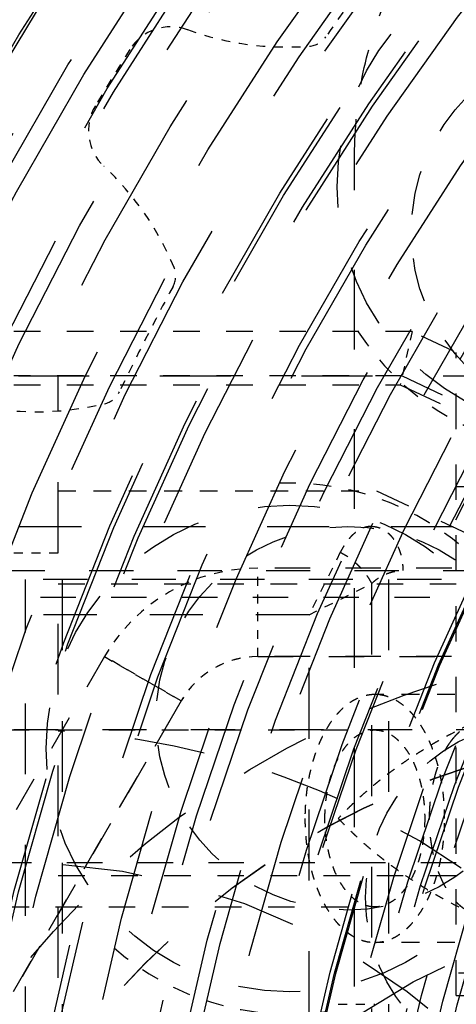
# Model space of a CAD drawing. Header units: millimetres. Extents: x 14186 to 17588, y 1400 to 3805.
# Tile 175 of 256: x 16373 to 16378, y 2726 to 2737. Entities that reach past the tile are written whole.
import ezdxf

# ---------------------------------------------------------------- set-up
doc = ezdxf.new("R2010")
doc.units = ezdxf.units.MM
doc.linetypes.add('HIDDEN', pattern=[0.2, 0.1, -0.1])
for name, color, linetype in [('1_17', 7, 'Continuous'), ('1_32', 7, 'Continuous'), ('1_35', 7, 'Continuous'), ('1_38', 7, 'Continuous'), ('1_40', 7, 'Continuous'), ('1_51', 7, 'Continuous'), ('1_6', 7, 'Continuous'), ('1_80', 7, 'Continuous'), ('1_80_15', 7, 'Continuous'), ('1_80_153', 7, 'Continuous'), ('1_80_5', 7, 'Continuous'), ('1_80_55', 7, 'Continuous'), ('1_80_71', 7, 'Continuous'), ('DEFAULT_2', 8, 'HIDDEN'), ('SHELL_52', 7, 'Continuous')]:
    doc.layers.add(name, color=color, linetype=linetype)
doc.layers.add('dim', color=82, linetype='Continuous', lineweight=9)
doc.styles.get("Standard").update_dxf_attribs({"font": 'arial.ttf'})
doc.dimstyles.new('ISO-25', dxfattribs={"dimtxt": 2.5, "dimasz": 2.5, "dimexe": 1.25, "dimexo": 0.625, "dimtad": 1, "dimtxsty": 'Standard', "dimcen": 2.5, "dimadec": 0, "dimazin": 0, "dimtfac": 1, "dimtmove": 0, "dimatfit": 3, "dimfxl": 1, "dimarcsym": 0})

# ---------------------------------------------------------------- blocks, each defined once
blk = doc.blocks.new('*D24')
at = {"layer": 'Defpoints', "color": 0, "transparency": 16777216}
for p in [(16328.859, 2985.593), (16472.816, 2454.767)]:
    blk.add_point(p, dxfattribs=at)
at = {"layer": 'dim', "color": 0, "linetype": 'Continuous', "lineweight": -2, "transparency": 16777216}
for p, q in [((16322.578, 3008.756), (16316.296, 3031.92)), ((16328.859, 2985.593), (16472.816, 2454.767)), ((16510.019, 2317.586), (16479.098, 2431.603))]:
    blk.add_line(p, q, dxfattribs=at)
at = {"layer": 'dim', "color": 0, "transparency": 16777216}
for points in [[(16326.438, 3009.803), (16318.717, 3007.709), (16328.859, 2985.593)], [(16482.958, 2432.65), (16475.237, 2430.556), (16472.816, 2454.767)]]:
    blk.add_solid(points, dxfattribs=at)
at = {"layer": 'dim', "color": 0, "transparency": 16777216, "insert": (16518.28, 2368.594), "char_height": 30, "attachment_point": 5, "rotation": 285.1733}
blk.add_mtext('360%%D', dxfattribs=at)
blk = doc.blocks.new('*D27')
at = {"layer": 'Defpoints', "color": 0, "transparency": 16777216}
for p in [(17053.851, 3119.687), (16297.825, 2320.672)]:
    blk.add_point(p, dxfattribs=at)
at = {"layer": 'dim', "color": 0, "linetype": 'Continuous', "lineweight": -2, "transparency": 16777216}
for p, q in [((17253.469, 3330.657), (17070.346, 3137.12)), ((16297.825, 2320.672), (17053.851, 3119.687)), ((16281.33, 2303.239), (16264.835, 2285.806))]:
    blk.add_line(p, q, dxfattribs=at)
at = {"layer": 'dim', "color": 0, "transparency": 16777216}
for points in [[(17067.44, 3139.87), (17073.251, 3134.371), (17053.851, 3119.687)], [(16278.424, 2305.989), (16284.235, 2300.49), (16297.825, 2320.672)]]:
    blk.add_solid(points, dxfattribs=at)
at = {"layer": 'dim', "color": 0, "transparency": 16777216, "insert": (17191.287, 3297.171), "char_height": 30, "attachment_point": 5, "rotation": 46.5835}
blk.add_mtext('∅1100', dxfattribs=at)
blk = doc.blocks.new('*D28')
at = {"layer": 'Defpoints', "color": 0, "transparency": 16777216}
for p in [(17217.995, 2998.669), (16133.681, 2441.691)]:
    blk.add_point(p, dxfattribs=at)
at = {"layer": 'dim', "color": 0, "linetype": 'Continuous', "lineweight": -2, "transparency": 16777216}
for p, q in [((17380.14, 3081.958), (17239.343, 3009.635)), ((16133.681, 2441.691), (17217.995, 2998.669)), ((16112.333, 2430.725), (16090.984, 2419.759))]:
    blk.add_line(p, q, dxfattribs=at)
at = {"layer": 'dim', "color": 0, "transparency": 16777216}
for points in [[(17237.515, 3013.193), (17241.17, 3006.077), (17217.995, 2998.669)], [(16110.505, 2434.283), (16114.16, 2427.167), (16133.681, 2441.691)]]:
    blk.add_solid(points, dxfattribs=at)
at = {"layer": 'dim', "color": 0, "transparency": 16777216, "insert": (17310.293, 3070.985), "char_height": 30, "attachment_point": 5, "rotation": 27.1882}
blk.add_mtext('∅1219', dxfattribs=at)

msp = doc.modelspace()

# ---------------------------------------------------------------- linework, layer by layer
for centre, radius in [((16675.838, 2720.18), 609.5), ((16675.838, 2720.18), 550), ((16400.838, 2720.18), 275)]:
    msp.add_circle(centre, radius)
at = {"layer": '1_17', "color": 8, "linetype": 'HIDDEN', "ltscale": 44}
msp.add_circle((16400.838, 2720.18), 55, dxfattribs=at)
at = {"layer": '1_17', "color": 8, "linetype": 'HIDDEN', "ltscale": 43}
msp.add_circle((16400.838, 2720.18), 54.5, dxfattribs=at)
at = {"layer": '1_17', "color": 8, "linetype": 'HIDDEN', "ltscale": 38}
msp.add_circle((16400.838, 2720.18), 47, dxfattribs=at)
at = {"layer": '1_17', "color": 8, "linetype": 'HIDDEN', "ltscale": 37}
for radius in [46.9, 46.8, 46.143, 46]:
    msp.add_circle((16400.838, 2720.18), radius, dxfattribs=at)
at = {"layer": '1_17', "color": 8, "linetype": 'HIDDEN', "ltscale": 36}
msp.add_circle((16400.838, 2720.18), 45, dxfattribs=at)
at = {"layer": '1_17', "color": 8, "linetype": 'HIDDEN', "ltscale": 35}
msp.add_circle((16400.838, 2720.18), 44.4, dxfattribs=at)
at = {"layer": '1_17', "color": 8, "linetype": 'HIDDEN', "ltscale": 34}
msp.add_circle((16400.838, 2720.18), 42.9, dxfattribs=at)
at = {"layer": '1_32', "color": 8, "linetype": 'HIDDEN', "ltscale": 21}
for radius in [26, 25.7]:
    msp.add_circle((16400.838, 2720.18), radius, dxfattribs=at)
at = {"layer": '1_32', "color": 8, "linetype": 'HIDDEN', "ltscale": 20}
msp.add_circle((16400.838, 2720.18), 25, dxfattribs=at)
at = {"layer": '1_32', "color": 8, "linetype": 'HIDDEN', "ltscale": 19}
for radius in [24.35, 24]:
    msp.add_circle((16400.838, 2720.18), radius, dxfattribs=at)
at = {"layer": '1_35', "color": 8, "linetype": 'HIDDEN', "ltscale": 23}
msp.add_circle((16400.838, 2720.18), 29, dxfattribs=at)
at = {"layer": '1_35', "color": 8, "linetype": 'HIDDEN', "ltscale": 21}
msp.add_circle((16400.838, 2720.18), 26.35, dxfattribs=at)
at = {"layer": '1_38', "color": 8, "linetype": 'HIDDEN', "ltscale": 22}
msp.add_circle((16400.838, 2720.18), 27.183, dxfattribs=at)
at = {"layer": '1_38', "color": 8, "linetype": 'HIDDEN', "ltscale": 20}
for radius in [25.558, 25.531, 25.066, 25.016]:
    msp.add_circle((16400.838, 2720.18), radius, dxfattribs=at)
at = {"layer": '1_40', "color": 8, "linetype": 'HIDDEN', "ltscale": 22}
msp.add_circle((16400.838, 2720.18), 27, dxfattribs=at)
at = {"layer": '1_51', "color": 8, "linetype": 'HIDDEN', "ltscale": 33}
for radius in [41.9, 41.4]:
    msp.add_circle((16400.838, 2720.18), radius, dxfattribs=at)
at = {"layer": '1_51', "color": 8, "linetype": 'HIDDEN', "ltscale": 31}
msp.add_circle((16400.838, 2720.18), 38.657, dxfattribs=at)
at = {"layer": '1_51', "color": 8, "linetype": 'HIDDEN', "ltscale": 27}
for radius in [34, 33.5]:
    msp.add_circle((16400.838, 2720.18), radius, dxfattribs=at)
at = {"layer": '1_51', "color": 8, "linetype": 'HIDDEN', "ltscale": 26}
msp.add_circle((16400.838, 2720.18), 32.5, dxfattribs=at)
at = {"layer": '1_51', "color": 8, "linetype": 'HIDDEN', "ltscale": 29}
msp.add_arc((16400.838, 2720.18), 38, 356.25, 341.25, dxfattribs=at)
at = {"layer": '1_51', "color": 8, "linetype": 'HIDDEN', "ltscale": 25}
msp.add_arc((16400.838, 2720.18), 33, 356.25, 341.25, dxfattribs=at)
at = {"layer": '1_6', "color": 8, "linetype": 'HIDDEN', "ltscale": 19}
msp.add_circle((16400.838, 2720.18), 24, dxfattribs=at)
at = {"layer": '1_80', "color": 8, "linetype": 'HIDDEN', "ltscale": 19}
msp.add_circle((16400.838, 2720.18), 24.35, dxfattribs=at)
at = {"layer": '1_80_15', "color": 8, "linetype": 'HIDDEN', "ltscale": 7}
msp.add_circle((16379.392, 2735.318), 2.75, dxfattribs=at)
at = {"layer": '1_80_153', "color": 8, "linetype": 'HIDDEN', "ltscale": 34}
for radius in [42.5, 42]:
    msp.add_circle((16400.838, 2720.18), radius, dxfattribs=at)
at = {"layer": '1_80_153', "color": 8, "linetype": 'HIDDEN', "ltscale": 28}
msp.add_circle((16400.838, 2720.18), 35.3, dxfattribs=at)
at = {"layer": '1_80_153', "color": 8, "linetype": 'HIDDEN', "ltscale": 27}
for radius in [34, 33.5]:
    msp.add_circle((16400.838, 2720.18), radius, dxfattribs=at)
at = {"layer": '1_80_153', "color": 8, "linetype": 'HIDDEN', "ltscale": 26}
msp.add_circle((16400.838, 2720.18), 33, dxfattribs=at)
at = {"layer": '1_80_153', "color": 8, "linetype": 'HIDDEN', "ltscale": 25}
for radius in [31.33, 30.83]:
    msp.add_circle((16400.838, 2720.18), radius, dxfattribs=at)
at = {"layer": '1_80_5', "color": 8, "linetype": 'HIDDEN', "ltscale": 19}
msp.add_circle((16400.838, 2720.18), 24.35, dxfattribs=at)
at = {"layer": '1_80_55', "color": 8, "linetype": 'HIDDEN', "ltscale": 7}
msp.add_circle((16376.103, 2728.97), 2.75, dxfattribs=at)
at = {"layer": '1_80_55', "color": 8, "linetype": 'HIDDEN', "ltscale": 5}
msp.add_circle((16376.761, 2729.311), 2.166, dxfattribs=at)
at = {"layer": '1_80_71', "color": 8, "linetype": 'HIDDEN', "ltscale": 5}
msp.add_circle((16379.646, 2734.808), 2.166, dxfattribs=at)
at = {"layer": 'DEFAULT_2', "color": 8, "linetype": 'HIDDEN', "ltscale": 9}
msp.add_line((16376.838, 2704.68), (16376.838, 2735.68), dxfattribs=at)
at = {"layer": 'DEFAULT_2', "color": 8, "linetype": 'HIDDEN', "ltscale": 3}
for p, q in [((16377.488, 2733.68), (16372.988, 2733.68)), ((16377.376, 2733.18), (16372.988, 2733.18)), ((16372.988, 2733.08), (16377.354, 2733.08)), ((16373.488, 2730.83), (16377.988, 2730.83)), ((16377.988, 2727.53), (16373.488, 2727.53))]:
    msp.add_line(p, q, dxfattribs=at)
at = {"layer": 'DEFAULT_2', "color": 8, "linetype": 'HIDDEN', "ltscale": 0.4}
for q in [(16377.354, 2733.08), (16377.376, 2733.18)]:
    msp.add_line((16377.488, 2733.68), q, dxfattribs=at)
at = {"layer": 'DEFAULT_2', "color": 8, "linetype": 'HIDDEN', "ltscale": 4}
for p, q in [((16385.2, 2730.065), (16377.488, 2733.68)), ((16377.988, 2726.18), (16377.988, 2733.446)), ((16377.087, 2731.88), (16383.688, 2728.786)), ((16385.936, 2731.008), (16375.745, 2731.008)), ((16370.088, 2730.68), (16377.988, 2730.68)), ((16374.013, 2730.008), (16368.918, 2721.182)), ((16385.935, 2730.008), (16375.745, 2730.008)), ((16375.746, 2730.009), (16385.937, 2730.009)), ((16369.783, 2720.682), (16374.879, 2729.508)), ((16374.88, 2729.509), (16369.785, 2720.684)), ((16377.988, 2727.68), (16370.088, 2727.68)), ((16377.988, 2726.18), (16385.488, 2726.18))]:
    msp.add_line(p, q, dxfattribs=at)
at = {"layer": 'DEFAULT_2', "color": 8, "linetype": 'HIDDEN', "ltscale": 8}
for p, q in [((16369.839, 2733.181), (16391.839, 2733.181)), ((16373.488, 2707.18), (16373.488, 2733.18)), ((16373.12, 2709.48), (16373.12, 2730.88)), ((16373.533, 2730.88), (16373.533, 2709.48)), ((16377.223, 2730.88), (16377.223, 2709.48))]:
    msp.add_line(p, q, dxfattribs=at)
at = {"layer": 'DEFAULT_2', "color": 8, "linetype": 'HIDDEN', "ltscale": 5}
for p, q in [((16377.376, 2733.18), (16385.488, 2729.378)), ((16377.354, 2733.08), (16385.488, 2729.267)), ((16382.82, 2730.88), (16373.12, 2730.88)), ((16385.488, 2729.18), (16371.588, 2729.18))]:
    msp.add_line(p, q, dxfattribs=at)
at = {"layer": 'DEFAULT_2', "color": 8, "linetype": 'HIDDEN', "ltscale": 2}
for p, q in [((16373.488, 2731.88), (16377.087, 2731.88)), ((16377.988, 2731.93), (16380.613, 2731.93)), ((16380.37, 2729.58), (16377.067, 2729.58)), ((16380.37, 2726.78), (16377.067, 2726.78)), ((16380.613, 2726.43), (16377.988, 2726.43))]:
    msp.add_line(p, q, dxfattribs=at)
at = {"layer": 'DEFAULT_2', "color": 8, "linetype": 'HIDDEN'}
msp.add_line((16371.588, 2731.18), (16373.488, 2731.18), dxfattribs=at)
at = {"layer": 'DEFAULT_2', "color": 8, "linetype": 'HIDDEN', "ltscale": 0.001}
for p, q in [((16375.746, 2731.009), (16375.745, 2731.008)), ((16374.013, 2730.008), (16374.014, 2730.009))]:
    msp.add_line(p, q, dxfattribs=at)
at = {"layer": 'DEFAULT_2', "color": 8, "linetype": 'HIDDEN', "ltscale": 0.7}
for p, q in [((16375.745, 2730.008), (16375.745, 2731.008)), ((16375.746, 2730.009), (16375.746, 2731.009)), ((16374.013, 2730.008), (16374.879, 2729.508)), ((16374.88, 2729.509), (16374.014, 2730.009))]:
    msp.add_line(p, q, dxfattribs=at)
at = {"layer": 'DEFAULT_2', "color": 8, "linetype": 'HIDDEN', "ltscale": 45}
msp.add_circle((16400.838, 2720.18), 56, dxfattribs=at)
at = {"layer": 'DEFAULT_2', "color": 8, "linetype": 'HIDDEN', "ltscale": 44}
for radius in [55.5, 55]:
    msp.add_circle((16400.838, 2720.18), radius, dxfattribs=at)
at = {"layer": 'DEFAULT_2', "color": 8, "linetype": 'HIDDEN', "ltscale": 43}
msp.add_circle((16400.838, 2720.18), 54.5, dxfattribs=at)
at = {"layer": 'DEFAULT_2', "color": 8, "linetype": 'HIDDEN', "ltscale": 38}
for radius in [48, 47.707, 47.5, 47]:
    msp.add_circle((16400.838, 2720.18), radius, dxfattribs=at)
at = {"layer": 'DEFAULT_2', "color": 8, "linetype": 'HIDDEN', "ltscale": 37}
for radius in [46.9, 45.793]:
    msp.add_circle((16400.838, 2720.18), radius, dxfattribs=at)
at = {"layer": 'DEFAULT_2', "color": 8, "linetype": 'HIDDEN', "ltscale": 36}
for radius in [45.5, 45, 44.5]:
    msp.add_circle((16400.838, 2720.18), radius, dxfattribs=at)
at = {"layer": 'DEFAULT_2', "color": 8, "linetype": 'HIDDEN', "ltscale": 35}
for radius in [44, 43.8]:
    msp.add_circle((16400.838, 2720.18), radius, dxfattribs=at)
at = {"layer": 'DEFAULT_2', "color": 8, "linetype": 'HIDDEN', "ltscale": 34}
msp.add_circle((16400.838, 2720.18), 42.5, dxfattribs=at)
at = {"layer": 'DEFAULT_2', "color": 8, "linetype": 'HIDDEN', "ltscale": 33}
msp.add_circle((16400.838, 2720.18), 41.9, dxfattribs=at)
at = {"layer": 'DEFAULT_2', "color": 8, "linetype": 'HIDDEN', "ltscale": 29}
for radius in [36.931, 36.436, 35.75]:
    msp.add_circle((16400.838, 2720.18), radius, dxfattribs=at)
at = {"layer": 'DEFAULT_2', "color": 8, "linetype": 'HIDDEN', "ltscale": 28}
for radius in [35.3, 35.252, 35.25, 35.221, 35]:
    msp.add_circle((16400.838, 2720.18), radius, dxfattribs=at)
at = {"layer": 'DEFAULT_2', "color": 8, "linetype": 'HIDDEN', "ltscale": 27}
for radius in [34, 33.5]:
    msp.add_circle((16400.838, 2720.18), radius, dxfattribs=at)
at = {"layer": 'DEFAULT_2', "color": 8, "linetype": 'HIDDEN', "ltscale": 26}
for radius in [33.086, 33, 32.995, 32.5, 32.25, 32]:
    msp.add_circle((16400.838, 2720.18), radius, dxfattribs=at)
at = {"layer": 'DEFAULT_2', "color": 8, "linetype": 'HIDDEN', "ltscale": 25}
for radius in [31.85, 31.639, 31.25, 30.995]:
    msp.add_circle((16400.838, 2720.18), radius, dxfattribs=at)
at = {"layer": 'DEFAULT_2', "color": 8, "linetype": 'HIDDEN', "ltscale": 24}
for radius in [30.5, 30, 29.7, 29.5]:
    msp.add_circle((16400.838, 2720.18), radius, dxfattribs=at)
at = {"layer": 'DEFAULT_2', "color": 8, "linetype": 'HIDDEN', "ltscale": 23}
for radius in [29.05, 29, 28.75, 28.7, 28.5]:
    msp.add_circle((16400.838, 2720.18), radius, dxfattribs=at)
at = {"layer": 'DEFAULT_2', "color": 8, "linetype": 'HIDDEN', "ltscale": 22}
for radius in [28, 27.916, 27.5, 27.183, 27]:
    msp.add_circle((16400.838, 2720.18), radius, dxfattribs=at)
at = {"layer": 'DEFAULT_2', "color": 8, "linetype": 'HIDDEN', "ltscale": 21}
for radius in [26.833, 26.5, 26]:
    msp.add_circle((16400.838, 2720.18), radius, dxfattribs=at)
at = {"layer": 'DEFAULT_2', "color": 8, "linetype": 'HIDDEN', "ltscale": 20}
for radius in [25.558, 25.531, 25.066, 25.016, 25, 24.667, 24.5]:
    msp.add_circle((16400.838, 2720.18), radius, dxfattribs=at)
at = {"layer": 'DEFAULT_2', "color": 8, "linetype": 'HIDDEN', "ltscale": 19}
for radius in [24.3, 24.124, 24, 23.75, 23.584, 23.45]:
    msp.add_circle((16400.838, 2720.18), radius, dxfattribs=at)
at = {"layer": 'DEFAULT_2', "color": 8, "linetype": 'HIDDEN', "ltscale": 8}
msp.add_circle((16380.838, 2720.18), 10, dxfattribs=at)
at = {"layer": 'DEFAULT_2', "color": 8, "linetype": 'HIDDEN', "ltscale": 5}
msp.add_circle((16378.963, 2727.287), 2, dxfattribs=at)
at = {"layer": 'DEFAULT_2', "color": 8, "linetype": 'HIDDEN', "ltscale": 7}
for centre in [(16380.837, 2720.179), (16380.839, 2720.182)]:
    msp.add_circle(centre, 9, dxfattribs=at)
at = {"layer": 'DEFAULT_2', "color": 8, "linetype": 'HIDDEN', "ltscale": 13}
msp.add_circle((16380.836, 2720.178), 7, dxfattribs=at)
at = {"layer": 'DEFAULT_2', "color": 8, "linetype": 'HIDDEN', "ltscale": 31}
msp.add_arc((16400.838, 2720.18), 56.5, 236.727, 123.273, dxfattribs=at)
at = {"layer": 'DEFAULT_2', "color": 8, "linetype": 'HIDDEN', "ltscale": 27}
for radius in [50.5, 50]:
    msp.add_arc((16400.838, 2720.18), radius, 238.9973, 121.0027, dxfattribs=at)
at = {"layer": 'DEFAULT_2', "color": 8, "linetype": 'HIDDEN', "ltscale": 29}
for radius in [49, 48.5]:
    msp.add_arc((16400.838, 2720.18), radius, 225.4807, 134.5193, dxfattribs=at)
at = {"layer": 'DEFAULT_2', "color": 8, "linetype": 'HIDDEN', "ltscale": 12}
msp.add_arc((16400.838, 2720.18), 36.25, 105.0899, 254.9101, dxfattribs=at)
at = {"layer": 'DEFAULT_2', "color": 8, "linetype": 'HIDDEN', "ltscale": 24}
msp.add_arc((16400.838, 2720.18), 32.475, 194.0749, 165.9251, dxfattribs=at)
at = {"layer": 'DEFAULT_2', "color": 8, "linetype": 'HIDDEN'}
for centre, radius, start, end in [((16400.838, 2720.18), 29.58, 142.7255, 145.3146), ((16376.068, 2740.171), 3.275, 250.0598, 274.5378), ((16371.772, 2733.153), 3.275, 22.482, 46.9803), ((16373.246, 2736.05), 3.275, 259.1015, 283.5354), ((16375.745, 2729.008), 2, 90, 150)]:
    msp.add_arc(centre, radius, start, end, dxfattribs=at)
at = {"layer": 'DEFAULT_2', "color": 8, "linetype": 'HIDDEN', "ltscale": 0.5}
for centre, radius, start, end in [((16374.764, 2736.575), 0.55, 70.0598, 147.8384), ((16400.838, 2720.18), 31.35, 147.8384, 149.2017), ((16374.381, 2735.95), 0.55, 149.2017, 226.9803)]:
    msp.add_arc(centre, radius, start, end, dxfattribs=at)
at = {"layer": 'DEFAULT_2', "color": 8, "linetype": 'HIDDEN', "ltscale": 0.2}
for centre, start, end in [((16376.309, 2737.155), 274.2919, 325.3146), ((16374.567, 2734.31), 331.519, 22.482), ((16373.955, 2733.109), 283.4672, 334.438)]:
    msp.add_arc(centre, 0.25, start, end, dxfattribs=at)
at = {"layer": 'DEFAULT_2', "color": 8, "linetype": 'HIDDEN', "ltscale": 0.9}
msp.add_arc((16400.838, 2720.18), 29.58, 151.7273, 154.3146, dxfattribs=at)
at = {"layer": 'DEFAULT_2', "color": 8, "linetype": 'HIDDEN', "ltscale": 2}
for centre, start, end in [((16379.392, 2735.318), 213.1012, 262.4209), ((16376.103, 2728.97), 42.7964, 92.1161), ((16376.103, 2728.97), 228.7534, 278.0731)]:
    msp.add_arc(centre, 3, start, end, dxfattribs=at)
at = {"layer": 'DEFAULT_2', "color": 8, "linetype": 'HIDDEN', "ltscale": 0.7}
for centre in [(16375.745, 2729.008), (16375.746, 2729.009)]:
    msp.add_arc(centre, 1, 90, 150, dxfattribs=at)
at = {"layer": 'DEFAULT_2', "color": 8, "linetype": 'HIDDEN', "ltscale": 8}
msp.add_arc((16372.988, 2720.18), 9, 273.1847, 86.8153, dxfattribs=at)
at = {"layer": 'DEFAULT_2', "color": 8, "linetype": 'HIDDEN', "ltscale": 9}
msp.add_arc((16372.988, 2720.18), 7.5, 273.8226, 86.1774, dxfattribs=at)
at = {"layer": 'DEFAULT_2', "color": 8, "linetype": 'HIDDEN', "ltscale": 4}
msp.add_open_spline([(16376.838, 2735.68), (16376.841, 2735.974), (16376.897, 2736.563), (16377.237, 2737.693), (16378.073, 2738.945), (16379.324, 2739.781), (16380.454, 2740.121), (16381.044, 2740.177), (16381.338, 2740.18)], degree=3, knots=[0, 0, 0, 0, 0.125289, 0.250593, 0.500002, 0.749408, 0.874712, 1, 1, 1, 1], dxfattribs=at)
at = {"layer": 'DEFAULT_2', "color": 8, "linetype": 'HIDDEN', "ltscale": 8}
msp.add_open_spline([(16396.838, 2739.18), (16395.596, 2739.178), (16393.106, 2738.936), (16389.52, 2737.846), (16386.213, 2736.08), (16383.317, 2733.701), (16380.938, 2730.804), (16379.171, 2727.498), (16378.083, 2723.91), (16377.715, 2720.18), (16378.083, 2716.449), (16379.171, 2712.862), (16380.938, 2709.556), (16383.317, 2706.659), (16386.213, 2704.28), (16388.971, 2702.807), (16391.313, 2701.969), (16393.726, 2701.363), (16395.596, 2701.183), (16396.838, 2701.18)], degree=3, knots=[0, 0, 0, 0, 0.062498, 0.124993, 0.187488, 0.249983, 0.312478, 0.374973, 0.437467, 0.499962, 0.562457, 0.62495, 0.687445, 0.74994, 0.812435, 0.87493, 0.906214, 0.937502, 1, 1, 1, 1], dxfattribs=at)
at = {"layer": 'DEFAULT_2', "color": 8, "linetype": 'HIDDEN'}
for points, knots in [([(16377.067, 2729.58), (16377.06, 2729.58), (16377.047, 2729.58), (16377.028, 2729.578), (16377.009, 2729.576), (16376.989, 2729.573), (16376.97, 2729.569), (16376.951, 2729.565), (16376.932, 2729.559), (16376.913, 2729.553), (16376.894, 2729.546), (16376.868, 2729.535), (16376.843, 2729.523), (16376.819, 2729.509), (16376.794, 2729.494), (16376.764, 2729.473), (16376.729, 2729.446), (16376.7, 2729.42), (16376.677, 2729.398), (16376.661, 2729.381), (16376.644, 2729.363), (16376.622, 2729.337), (16376.596, 2729.304), (16376.565, 2729.262), (16376.541, 2729.225), (16376.522, 2729.194), (16376.504, 2729.162), (16376.481, 2729.12), (16376.456, 2729.068), (16376.432, 2729.014), (16376.41, 2728.957), (16376.389, 2728.899), (16376.37, 2728.84), (16376.356, 2728.789), (16376.345, 2728.747), (16376.335, 2728.705), (16376.323, 2728.651), (16376.311, 2728.586), (16376.302, 2728.531), (16376.296, 2728.487), (16376.291, 2728.442), (16376.286, 2728.385), (16376.281, 2728.317), (16376.278, 2728.248), (16376.277, 2728.203), (16376.277, 2728.18)], [0, 0, 0, 0, 0.011054, 0.022122, 0.033218, 0.044356, 0.055551, 0.066816, 0.078163, 0.089606, 0.101155, 0.112822, 0.13655, 0.148634, 0.160877, 0.185862, 0.211564, 0.238027, 0.251557, 0.265289, 0.279227, 0.293372, 0.322285, 0.352036, 0.382621, 0.398226, 0.414036, 0.446256, 0.47926, 0.51302, 0.547504, 0.582671, 0.618475, 0.654868, 0.67327, 0.691802, 0.729222, 0.767079, 0.805319, 0.824565, 0.843887, 0.882718, 0.921735, 0.960856, 1, 1, 1, 1]), ([(16377.856, 2728.18), (16377.856, 2728.203), (16377.855, 2728.248), (16377.853, 2728.317), (16377.848, 2728.385), (16377.842, 2728.442), (16377.837, 2728.487), (16377.831, 2728.531), (16377.822, 2728.586), (16377.81, 2728.651), (16377.799, 2728.705), (16377.789, 2728.747), (16377.778, 2728.789), (16377.763, 2728.84), (16377.744, 2728.899), (16377.724, 2728.957), (16377.701, 2729.014), (16377.677, 2729.068), (16377.652, 2729.12), (16377.625, 2729.17), (16377.597, 2729.217), (16377.568, 2729.262), (16377.538, 2729.304), (16377.511, 2729.337), (16377.489, 2729.363), (16377.473, 2729.381), (16377.456, 2729.398), (16377.434, 2729.42), (16377.405, 2729.446), (16377.369, 2729.473), (16377.339, 2729.494), (16377.314, 2729.509), (16377.296, 2729.52), (16377.277, 2729.529), (16377.259, 2729.538), (16377.24, 2729.546), (16377.221, 2729.553), (16377.202, 2729.559), (16377.183, 2729.565), (16377.163, 2729.569), (16377.144, 2729.573), (16377.125, 2729.576), (16377.105, 2729.578), (16377.086, 2729.58), (16377.073, 2729.58), (16377.067, 2729.58)], [0, 0, 0, 0, 0.039144, 0.078265, 0.117281, 0.156112, 0.175433, 0.194679, 0.232917, 0.270773, 0.308193, 0.326724, 0.345126, 0.381519, 0.417323, 0.452489, 0.486972, 0.520732, 0.553736, 0.585956, 0.617369, 0.647955, 0.677705, 0.706619, 0.720764, 0.734702, 0.748435, 0.761965, 0.788428, 0.814131, 0.839117, 0.85136, 0.863444, 0.87538, 0.887177, 0.898844, 0.910394, 0.921836, 0.933184, 0.944448, 0.955643, 0.966782, 0.977878, 0.988946, 1, 1, 1, 1]), ([(16378.146, 2729.243), (16378.109, 2729.226), (16378.035, 2729.19), (16377.945, 2729.143), (16377.873, 2729.105), (16377.82, 2729.076), (16377.767, 2729.046), (16377.697, 2729.006), (16377.629, 2728.964), (16377.561, 2728.922), (16377.494, 2728.879), (16377.429, 2728.836), (16377.364, 2728.791), (16377.317, 2728.757), (16377.27, 2728.723), (16377.223, 2728.689), (16377.178, 2728.654), (16377.133, 2728.619), (16377.089, 2728.583), (16377.045, 2728.547), (16377.002, 2728.511), (16376.96, 2728.475), (16376.919, 2728.439), (16376.879, 2728.402), (16376.846, 2728.371), (16376.82, 2728.347), (16376.794, 2728.322), (16376.762, 2728.291), (16376.725, 2728.254), (16376.689, 2728.217), (16376.665, 2728.192), (16376.654, 2728.18)], [0, 0, 0, 0, 0.066785, 0.133224, 0.166302, 0.199279, 0.23215, 0.26491, 0.330075, 0.362471, 0.394735, 0.458845, 0.490678, 0.522353, 0.553862, 0.585199, 0.616355, 0.64732, 0.678085, 0.70864, 0.738976, 0.76908, 0.798942, 0.828548, 0.857885, 0.872449, 0.88694, 0.915698, 0.94414, 0.972247, 1, 1, 1, 1]), ([(16376.277, 2728.18), (16376.277, 2728.157), (16376.278, 2728.111), (16376.281, 2728.043), (16376.286, 2727.975), (16376.291, 2727.918), (16376.296, 2727.873), (16376.302, 2727.829), (16376.311, 2727.774), (16376.323, 2727.708), (16376.335, 2727.655), (16376.345, 2727.613), (16376.356, 2727.571), (16376.37, 2727.52), (16376.389, 2727.46), (16376.41, 2727.402), (16376.432, 2727.346), (16376.456, 2727.292), (16376.481, 2727.24), (16376.508, 2727.19), (16376.536, 2727.143), (16376.565, 2727.098), (16376.596, 2727.056), (16376.622, 2727.022), (16376.644, 2726.997), (16376.661, 2726.979), (16376.677, 2726.962), (16376.7, 2726.94), (16376.729, 2726.914), (16376.764, 2726.886), (16376.794, 2726.866), (16376.819, 2726.85), (16376.837, 2726.84), (16376.856, 2726.831), (16376.875, 2726.822), (16376.894, 2726.814), (16376.913, 2726.807), (16376.932, 2726.8), (16376.951, 2726.795), (16376.97, 2726.79), (16376.989, 2726.786), (16377.009, 2726.784), (16377.028, 2726.781), (16377.047, 2726.78), (16377.06, 2726.78), (16377.067, 2726.78)], [0, 0, 0, 0, 0.039144, 0.078265, 0.117281, 0.156112, 0.175433, 0.194679, 0.232917, 0.270773, 0.308193, 0.326724, 0.345126, 0.381519, 0.417323, 0.452489, 0.486972, 0.520732, 0.553736, 0.585956, 0.617369, 0.647955, 0.677705, 0.706619, 0.720764, 0.734702, 0.748435, 0.761965, 0.788428, 0.814131, 0.839117, 0.85136, 0.863444, 0.87538, 0.887177, 0.898844, 0.910394, 0.921836, 0.933184, 0.944448, 0.955643, 0.966782, 0.977878, 0.988946, 1, 1, 1, 1]), ([(16376.654, 2728.18), (16376.665, 2728.167), (16376.689, 2728.143), (16376.725, 2728.106), (16376.762, 2728.068), (16376.794, 2728.038), (16376.82, 2728.013), (16376.846, 2727.989), (16376.879, 2727.958), (16376.919, 2727.921), (16376.96, 2727.885), (16377.002, 2727.848), (16377.045, 2727.812), (16377.089, 2727.777), (16377.133, 2727.741), (16377.178, 2727.706), (16377.223, 2727.671), (16377.27, 2727.637), (16377.317, 2727.603), (16377.364, 2727.569), (16377.429, 2727.524), (16377.494, 2727.481), (16377.561, 2727.438), (16377.629, 2727.396), (16377.697, 2727.354), (16377.767, 2727.314), (16377.82, 2727.284), (16377.873, 2727.255), (16377.945, 2727.217), (16378.035, 2727.17), (16378.109, 2727.134), (16378.146, 2727.117)], [0, 0, 0, 0, 0.027753, 0.05586, 0.084302, 0.11306, 0.127551, 0.142115, 0.171452, 0.201058, 0.23092, 0.261024, 0.291359, 0.321914, 0.352679, 0.383645, 0.4148, 0.446137, 0.477646, 0.509321, 0.541154, 0.605264, 0.637529, 0.669925, 0.73509, 0.76785, 0.80072, 0.833697, 0.866774, 0.933213, 1, 1, 1, 1]), ([(16377.067, 2726.78), (16377.073, 2726.78), (16377.086, 2726.78), (16377.105, 2726.781), (16377.125, 2726.784), (16377.144, 2726.786), (16377.163, 2726.79), (16377.183, 2726.795), (16377.202, 2726.8), (16377.221, 2726.807), (16377.24, 2726.814), (16377.265, 2726.824), (16377.29, 2726.837), (16377.314, 2726.85), (16377.339, 2726.866), (16377.369, 2726.886), (16377.405, 2726.914), (16377.434, 2726.94), (16377.456, 2726.962), (16377.473, 2726.979), (16377.489, 2726.997), (16377.511, 2727.022), (16377.538, 2727.056), (16377.568, 2727.098), (16377.592, 2727.135), (16377.611, 2727.166), (16377.63, 2727.198), (16377.652, 2727.24), (16377.677, 2727.292), (16377.701, 2727.346), (16377.724, 2727.402), (16377.744, 2727.46), (16377.763, 2727.52), (16377.778, 2727.571), (16377.789, 2727.613), (16377.799, 2727.655), (16377.81, 2727.708), (16377.822, 2727.774), (16377.831, 2727.829), (16377.837, 2727.873), (16377.842, 2727.918), (16377.848, 2727.975), (16377.853, 2728.043), (16377.855, 2728.111), (16377.856, 2728.157), (16377.856, 2728.18)], [0, 0, 0, 0, 0.011054, 0.022122, 0.033218, 0.044356, 0.055551, 0.066816, 0.078163, 0.089606, 0.101155, 0.112822, 0.13655, 0.148634, 0.160877, 0.185862, 0.211564, 0.238027, 0.251557, 0.265289, 0.279227, 0.293372, 0.322285, 0.352036, 0.382621, 0.398226, 0.414036, 0.446256, 0.47926, 0.51302, 0.547504, 0.582671, 0.618475, 0.654868, 0.67327, 0.691802, 0.729222, 0.767079, 0.805319, 0.824565, 0.843887, 0.882718, 0.921735, 0.960856, 1, 1, 1, 1])]:
    msp.add_open_spline(points, degree=3, knots=knots, dxfattribs=at)
at = {"layer": 'DEFAULT_2', "color": 8, "linetype": 'HIDDEN', "ltscale": 0.2}
msp.add_open_spline([(16377.956, 2729.088), (16377.963, 2729.097), (16377.977, 2729.114), (16377.996, 2729.134), (16378.012, 2729.149), (16378.027, 2729.163), (16378.043, 2729.177), (16378.059, 2729.19), (16378.075, 2729.202), (16378.096, 2729.215), (16378.117, 2729.228), (16378.134, 2729.237), (16378.142, 2729.241), (16378.146, 2729.243)], degree=3, knots=[0, 0, 0, 0, 0.136142, 0.268942, 0.334101, 0.398437, 0.524662, 0.586587, 0.647744, 0.767838, 0.885171, 0.942884, 1, 1, 1, 1], dxfattribs=at)
at = {"layer": 'DEFAULT_2', "color": 8, "linetype": 'HIDDEN', "ltscale": 2}
msp.add_open_spline([(16378.146, 2727.117), (16378.139, 2727.12), (16378.125, 2727.127), (16378.104, 2727.14), (16378.083, 2727.153), (16378.062, 2727.168), (16378.042, 2727.184), (16378.022, 2727.201), (16378.003, 2727.22), (16377.984, 2727.239), (16377.965, 2727.26), (16377.947, 2727.282), (16377.929, 2727.306), (16377.912, 2727.33), (16377.895, 2727.355), (16377.878, 2727.382), (16377.863, 2727.409), (16377.847, 2727.438), (16377.833, 2727.467), (16377.819, 2727.498), (16377.805, 2727.529), (16377.793, 2727.561), (16377.78, 2727.594), (16377.769, 2727.627), (16377.758, 2727.662), (16377.748, 2727.697), (16377.739, 2727.732), (16377.73, 2727.768), (16377.722, 2727.805), (16377.715, 2727.842), (16377.709, 2727.879), (16377.703, 2727.917), (16377.698, 2727.956), (16377.694, 2727.994), (16377.691, 2728.033), (16377.688, 2728.072), (16377.686, 2728.111), (16377.685, 2728.15), (16377.685, 2728.189), (16377.686, 2728.229), (16377.687, 2728.268), (16377.689, 2728.307), (16377.692, 2728.346), (16377.696, 2728.384), (16377.7, 2728.423), (16377.706, 2728.461), (16377.712, 2728.499), (16377.719, 2728.536), (16377.726, 2728.573), (16377.734, 2728.609), (16377.743, 2728.645), (16377.753, 2728.68), (16377.763, 2728.715), (16377.775, 2728.749), (16377.786, 2728.782), (16377.799, 2728.814), (16377.812, 2728.846), (16377.825, 2728.877), (16377.84, 2728.907), (16377.855, 2728.936), (16377.87, 2728.964), (16377.886, 2728.991), (16377.903, 2729.017), (16377.92, 2729.042), (16377.937, 2729.066), (16377.95, 2729.081), (16377.956, 2729.088)], degree=3, knots=[0, 0, 0, 0, 0.010946, 0.02209, 0.03345, 0.04504, 0.056873, 0.068959, 0.081307, 0.093924, 0.106816, 0.119986, 0.133435, 0.147165, 0.161174, 0.17546, 0.19002, 0.204849, 0.219939, 0.235285, 0.250879, 0.266712, 0.282775, 0.299059, 0.315552, 0.332244, 0.349122, 0.366172, 0.383382, 0.400739, 0.418227, 0.435833, 0.453542, 0.47134, 0.489212, 0.507143, 0.525116, 0.543117, 0.56113, 0.57914, 0.59713, 0.615085, 0.63299, 0.650829, 0.668588, 0.68625, 0.703803, 0.72123, 0.738518, 0.755654, 0.772624, 0.789415, 0.806014, 0.82241, 0.838591, 0.854547, 0.870267, 0.885742, 0.900966, 0.915932, 0.930633, 0.945066, 0.959224, 0.973102, 0.986696, 1, 1, 1, 1], dxfattribs=at)
at = {"layer": 'SHELL_52', "color": 8, "linetype": 'HIDDEN', "ltscale": 7}
msp.add_line((16363.252, 2731.48), (16381.651, 2731.48), dxfattribs=at)
at = {"layer": 'SHELL_52', "color": 8, "linetype": 'HIDDEN', "ltscale": 0.6}
for p, q in [((16376.677, 2731.187), (16376.324, 2730.48)), ((16376.324, 2730.48), (16377.031, 2730.833))]:
    msp.add_line(p, q, dxfattribs=at)
at = {"layer": 'SHELL_52', "color": 8, "linetype": 'HIDDEN', "ltscale": 5}
msp.add_line((16372.838, 2730.98), (16382.151, 2730.98), dxfattribs=at)
at = {"layer": 'SHELL_52', "color": 8, "linetype": 'HIDDEN', "ltscale": 8}
for p, q in [((16377.031, 2730.833), (16377.031, 2709.526)), ((16376.324, 2709.88), (16376.324, 2730.48))]:
    msp.add_line(p, q, dxfattribs=at)
at = {"layer": 'SHELL_52', "color": 8, "linetype": 'HIDDEN', "ltscale": 6}
msp.add_line((16376.324, 2730.48), (16359.81, 2730.48), dxfattribs=at)
at = {"layer": 'SHELL_52', "color": 8, "linetype": 'HIDDEN', "ltscale": 3}
for p, q in [((16370.46, 2729.18), (16377.067, 2729.18)), ((16370.46, 2727.18), (16377.067, 2727.18))]:
    msp.add_line(p, q, dxfattribs=at)
at = {"layer": 'SHELL_52', "color": 8, "linetype": 'HIDDEN', "ltscale": 0.3}
msp.add_line((16376.654, 2726.08), (16377.067, 2726.08), dxfattribs=at)
for points, knots in [([(16377.031, 2731.48), (16377.022, 2731.48), (16377.005, 2731.479), (16376.979, 2731.475), (16376.953, 2731.468), (16376.928, 2731.459), (16376.903, 2731.447), (16376.87, 2731.428), (16376.839, 2731.404), (16376.809, 2731.377), (16376.788, 2731.354), (16376.767, 2731.33), (16376.747, 2731.304), (16376.728, 2731.276), (16376.71, 2731.248), (16376.693, 2731.218), (16376.682, 2731.197), (16376.677, 2731.187)], [0, 0, 0, 0, 0.053726, 0.107773, 0.162497, 0.218203, 0.275136, 0.333481, 0.454812, 0.518022, 0.582898, 0.649359, 0.717274, 0.786481, 0.856805, 0.928049, 1, 1, 1, 1]), ([(16377.031, 2730.833), (16377.041, 2730.844), (16377.064, 2730.865), (16377.101, 2730.893), (16377.142, 2730.918), (16377.178, 2730.936), (16377.209, 2730.948), (16377.241, 2730.959), (16377.282, 2730.97), (16377.333, 2730.978), (16377.367, 2730.98), (16377.384, 2730.98)], [0, 0, 0, 0, 0.114485, 0.233012, 0.354995, 0.479964, 0.543494, 0.607618, 0.73725, 0.868221, 1, 1, 1, 1])]:
    msp.add_open_spline(points, degree=3, knots=knots, dxfattribs=at)
at = {"layer": 'SHELL_52', "color": 8, "linetype": 'HIDDEN', "ltscale": 0.5}
msp.add_open_spline([(16377.031, 2731.48), (16377.041, 2731.48), (16377.063, 2731.478), (16377.096, 2731.472), (16377.129, 2731.461), (16377.156, 2731.448), (16377.177, 2731.435), (16377.199, 2731.42), (16377.22, 2731.403), (16377.239, 2731.384), (16377.259, 2731.363), (16377.277, 2731.339), (16377.293, 2731.315), (16377.305, 2731.295), (16377.316, 2731.275), (16377.327, 2731.254), (16377.336, 2731.232), (16377.345, 2731.21), (16377.353, 2731.187), (16377.362, 2731.156), (16377.371, 2731.118), (16377.379, 2731.071), (16377.383, 2731.025), (16377.384, 2730.995), (16377.384, 2730.98)], degree=3, knots=[0, 0, 0, 0, 0.047156, 0.096288, 0.147725, 0.201726, 0.229782, 0.258554, 0.318234, 0.349167, 0.380795, 0.445966, 0.479448, 0.513446, 0.547891, 0.582709, 0.617822, 0.653153, 0.688617, 0.724123, 0.794909, 0.864883, 0.933413, 1, 1, 1, 1], dxfattribs=at)
at = {"layer": 'SHELL_52', "color": 8, "linetype": 'HIDDEN', "ltscale": 0.4}
msp.add_open_spline([(16376.677, 2731.187), (16376.686, 2731.183), (16376.703, 2731.173), (16376.729, 2731.158), (16376.755, 2731.142), (16376.781, 2731.123), (16376.807, 2731.104), (16376.832, 2731.083), (16376.857, 2731.061), (16376.881, 2731.038), (16376.904, 2731.014), (16376.927, 2730.989), (16376.947, 2730.963), (16376.967, 2730.938), (16376.985, 2730.912), (16377.002, 2730.886), (16377.017, 2730.86), (16377.026, 2730.842), (16377.031, 2730.833)], degree=3, knots=[0, 0, 0, 0, 0.057215, 0.116423, 0.177401, 0.23993, 0.303778, 0.36863, 0.434149, 0.5, 0.565851, 0.63137, 0.696222, 0.76007, 0.822599, 0.883577, 0.942785, 1, 1, 1, 1], dxfattribs=at)
at = {"layer": 'SHELL_52', "color": 8, "linetype": 'HIDDEN', "ltscale": 0.9}
for points, knots in [([(16376.503, 2728.18), (16376.503, 2728.212), (16376.504, 2728.261), (16376.509, 2728.326), (16376.513, 2728.375), (16376.52, 2728.423), (16376.527, 2728.47), (16376.536, 2728.517), (16376.546, 2728.563), (16376.557, 2728.607), (16376.569, 2728.651), (16376.583, 2728.694), (16376.598, 2728.735), (16376.613, 2728.775), (16376.631, 2728.814), (16376.649, 2728.851), (16376.668, 2728.887), (16376.688, 2728.921), (16376.709, 2728.953), (16376.73, 2728.983), (16376.753, 2729.011), (16376.776, 2729.038), (16376.8, 2729.062), (16376.825, 2729.084), (16376.851, 2729.104), (16376.876, 2729.122), (16376.903, 2729.137), (16376.929, 2729.15), (16376.956, 2729.161), (16376.984, 2729.169), (16377.011, 2729.175), (16377.039, 2729.179), (16377.058, 2729.18), (16377.067, 2729.18)], [0, 0, 0, 0, 0.078145, 0.11715, 0.155999, 0.194612, 0.232909, 0.270813, 0.308262, 0.345206, 0.381598, 0.417394, 0.452547, 0.487018, 0.520767, 0.553766, 0.585985, 0.617401, 0.647994, 0.677749, 0.70666, 0.734734, 0.761991, 0.788456, 0.81416, 0.839147, 0.863469, 0.887195, 0.910407, 0.933193, 0.95565, 0.977883, 1, 1, 1, 1]), ([(16377.067, 2729.18), (16377.076, 2729.18), (16377.095, 2729.179), (16377.122, 2729.175), (16377.15, 2729.169), (16377.177, 2729.161), (16377.204, 2729.15), (16377.231, 2729.137), (16377.257, 2729.122), (16377.283, 2729.104), (16377.308, 2729.084), (16377.333, 2729.062), (16377.357, 2729.038), (16377.38, 2729.011), (16377.403, 2728.983), (16377.425, 2728.953), (16377.446, 2728.921), (16377.466, 2728.887), (16377.485, 2728.851), (16377.503, 2728.814), (16377.52, 2728.775), (16377.536, 2728.735), (16377.551, 2728.694), (16377.564, 2728.651), (16377.577, 2728.607), (16377.588, 2728.562), (16377.598, 2728.517), (16377.607, 2728.47), (16377.614, 2728.423), (16377.62, 2728.375), (16377.625, 2728.326), (16377.629, 2728.261), (16377.631, 2728.212), (16377.631, 2728.18)], [0, 0, 0, 0, 0.022116, 0.044348, 0.066804, 0.089589, 0.1128, 0.136525, 0.160848, 0.185834, 0.211538, 0.238002, 0.265258, 0.293333, 0.322245, 0.352002, 0.382595, 0.414012, 0.446231, 0.47923, 0.512981, 0.547452, 0.582607, 0.618404, 0.654798, 0.691744, 0.729194, 0.767099, 0.805396, 0.844009, 0.882857, 0.92186, 1, 1, 1, 1]), ([(16377.067, 2727.18), (16377.057, 2727.18), (16377.039, 2727.181), (16377.011, 2727.184), (16376.984, 2727.19), (16376.956, 2727.199), (16376.929, 2727.21), (16376.903, 2727.223), (16376.876, 2727.238), (16376.85, 2727.256), (16376.825, 2727.276), (16376.8, 2727.298), (16376.776, 2727.322), (16376.753, 2727.348), (16376.73, 2727.377), (16376.709, 2727.407), (16376.688, 2727.439), (16376.668, 2727.473), (16376.649, 2727.509), (16376.63, 2727.546), (16376.613, 2727.584), (16376.598, 2727.624), (16376.583, 2727.666), (16376.569, 2727.709), (16376.557, 2727.752), (16376.546, 2727.797), (16376.536, 2727.843), (16376.527, 2727.89), (16376.52, 2727.937), (16376.513, 2727.985), (16376.509, 2728.033), (16376.504, 2728.098), (16376.503, 2728.147), (16376.503, 2728.18)], [0, 0, 0, 0, 0.022114, 0.044344, 0.066798, 0.089582, 0.112791, 0.136516, 0.160838, 0.185824, 0.211527, 0.23799, 0.265247, 0.293322, 0.322234, 0.351991, 0.382586, 0.414002, 0.446222, 0.479221, 0.512972, 0.547445, 0.582601, 0.618399, 0.654794, 0.691741, 0.729192, 0.767098, 0.805397, 0.84401, 0.882858, 0.921861, 1, 1, 1, 1]), ([(16377.631, 2728.18), (16377.631, 2728.147), (16377.629, 2728.098), (16377.625, 2728.033), (16377.62, 2727.985), (16377.614, 2727.937), (16377.607, 2727.89), (16377.598, 2727.843), (16377.588, 2727.797), (16377.577, 2727.752), (16377.564, 2727.709), (16377.551, 2727.666), (16377.536, 2727.624), (16377.52, 2727.584), (16377.503, 2727.546), (16377.485, 2727.508), (16377.466, 2727.473), (16377.446, 2727.439), (16377.425, 2727.407), (16377.403, 2727.377), (16377.38, 2727.348), (16377.357, 2727.322), (16377.333, 2727.298), (16377.308, 2727.276), (16377.283, 2727.256), (16377.257, 2727.238), (16377.231, 2727.223), (16377.204, 2727.21), (16377.177, 2727.199), (16377.15, 2727.19), (16377.122, 2727.184), (16377.094, 2727.181), (16377.076, 2727.18), (16377.067, 2727.18)], [0, 0, 0, 0, 0.078146, 0.117152, 0.156002, 0.194616, 0.232914, 0.270818, 0.308266, 0.345211, 0.381604, 0.417399, 0.452554, 0.487026, 0.520778, 0.553779, 0.586001, 0.61742, 0.648016, 0.677773, 0.706685, 0.73476, 0.762015, 0.788477, 0.814179, 0.839163, 0.863483, 0.887207, 0.910416, 0.933199, 0.955654, 0.977884, 1, 1, 1, 1])]:
    msp.add_open_spline(points, degree=3, knots=knots, dxfattribs=at)

# ---------------------------------------------------------------- dimensions: what is measured, and where the dimension line sits
at = {"layer": 'dim'}
dim = msp.add_diameter_dim_2p(p1=(16297.825, 2320.672), p2=(17053.851, 3119.687), dimstyle='ISO-25', override={"dimtxt": 30, "dimasz": 24, "dimexe": 5.997, "dimexo": 5.997, "dimgap": 5.997, "dimdsep": 46, "dimarcsym": 1}, dxfattribs=at)
dim.commit()
dim.dimension.update_dxf_attribs({"geometry": '*D27', "text_midpoint": (17207.379, 3281.945), "dimtype": 131})
dim = msp.add_diameter_dim_2p(p1=(16133.681, 2441.691), p2=(17217.995, 2998.669), dimstyle='ISO-25', override={"dimtxt": 30, "dimasz": 24, "dimexe": 5.997, "dimexo": 5.997, "dimgap": 5.997, "dimdsep": 46, "dimarcsym": 1}, dxfattribs=at)
dim.commit()
dim.dimension.update_dxf_attribs({"geometry": '*D28', "text_midpoint": (17310.293, 3070.985)})
dim = msp.add_diameter_dim_2p(p1=(16328.859, 2985.593), p2=(16472.816, 2454.767), text='360%%D', dimstyle='ISO-25', override={"dimtxt": 30, "dimasz": 24, "dimexe": 5.997, "dimexo": 5.997, "dimgap": 5.997, "dimdsep": 46, "dimarcsym": 1}, dxfattribs=at)
dim.commit()
dim.dimension.update_dxf_attribs({"geometry": '*D24', "text_midpoint": (16518.28, 2368.594)})

doc.saveas('drawing.dxf')
